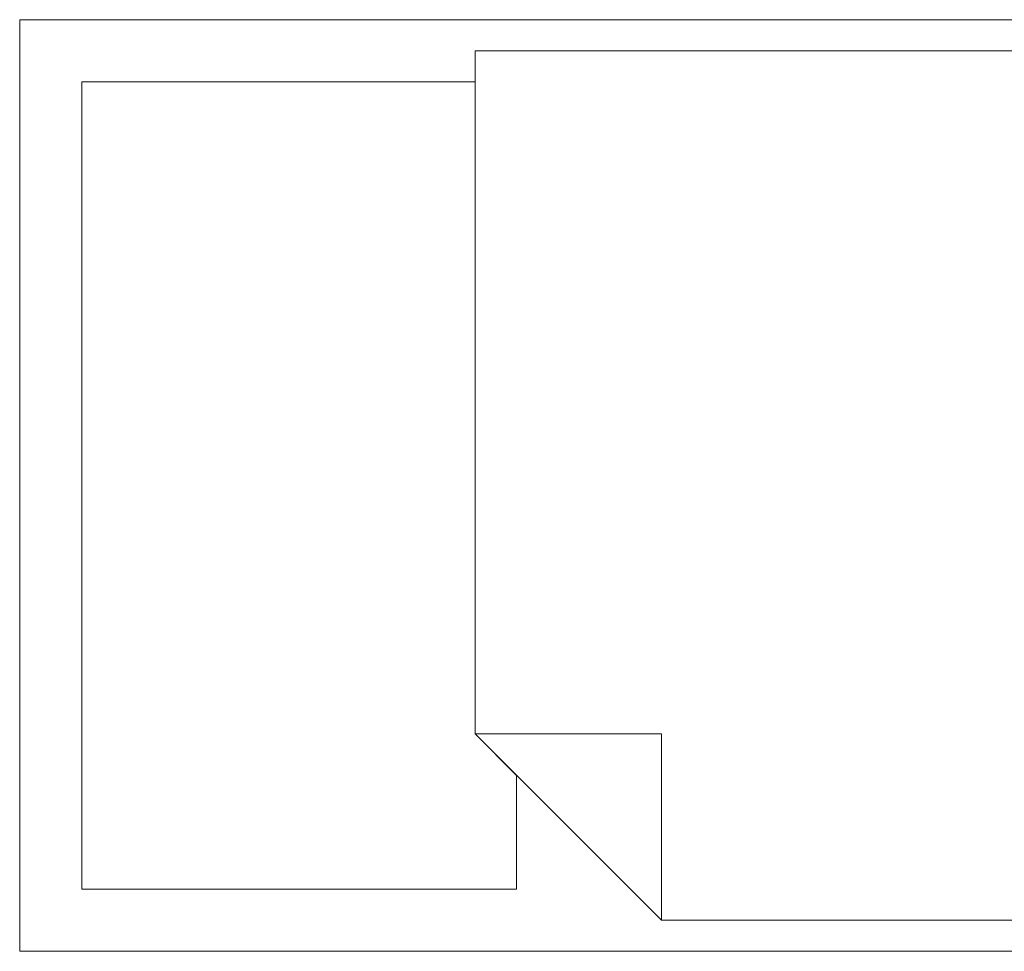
# Model space of a CAD drawing. Header units: millimetres. Extents: x -28277 to 305935, y -19284 to 4746.
# Tile 234 of 256: x 184981 to 185932, y -13689 to -12789. Entities that reach past the tile are written whole.
import ezdxf

# ---------------------------------------------------------------- set-up
doc = ezdxf.new("R2010")
doc.units = ezdxf.units.MM
doc.header["$MEASUREMENT"] = 0
doc.layers.add('Nuevo_09_EI_Mobiliari general_Pluma_Nº__1', color=7, linetype='Continuous', lineweight=5)

# ---------------------------------------------------------------- blocks, each defined once
blk = doc.blocks.new('Cama Hospital 27')
at = {"layer": 'Nuevo_09_EI_Mobiliari general_Pluma_Nº__1', "color": 7, "linetype": 'Continuous', "lineweight": 5}
for p in [(690, 1560), (870, 1380)]:
    blk.add_line(p, (690, 1380), dxfattribs=at)
at = {"layer": 'Nuevo_09_EI_Mobiliari general_Pluma_Nº__1', "color": 7, "linetype": 'Continuous', "lineweight": 5, "flags": 128}
for points in [[(0, 0), (900, 0), (900, 2000), (0, 2000)], [(60, 1560), (690, 1560), (730, 1520), (840, 1520), (840, 1940), (60, 1940)], [(30, 30), (870, 30), (870, 1380), (690, 1560), (30, 1560)]]:
    blk.add_lwpolyline(points, close=True, dxfattribs=at)

msp = doc.modelspace()

# ---------------------------------------------------------------- block references
at = {"layer": 'Nuevo_09_EI_Mobiliari general_Pluma_Nº__1', "color": 7, "linetype": 'Continuous', "lineweight": 5, "xscale": -1, "zscale": 1000, "rotation": 90}
msp.add_blockref('Cama Hospital 27', (186980.589, -12789.187), dxfattribs=at)

doc.saveas('drawing.dxf')
